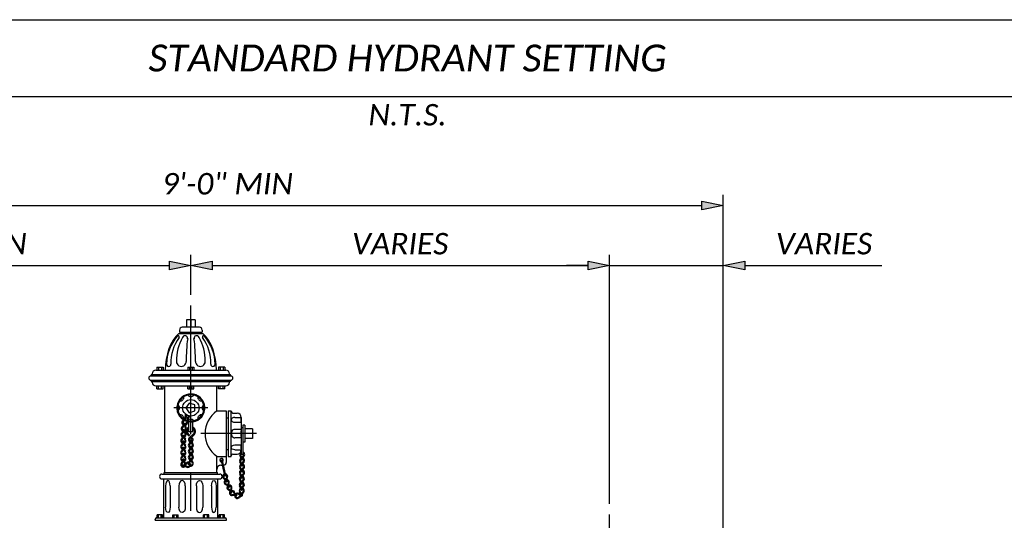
# Model space of a CAD drawing. Header units: feet. Extents: x 100 to 230, y 0 to 21.
# Tile 23 of 31: x 120.37 to 126.79, y 6.83 to 10.09. Entities that reach past the tile are written whole.
import ezdxf
from ezdxf.enums import TextEntityAlignment as Align

# ---------------------------------------------------------------- set-up
doc = ezdxf.new("R2010")
doc.units = ezdxf.units.FT
doc.header["$MEASUREMENT"] = 0
doc.linetypes.add('( Center )', pattern=[2, 1.25, -0.25, 0.25, -0.25])
doc.layers.add('PF_P_Text', color=7, linetype='Continuous')
doc.layers.add('SH_Text', color=7, linetype='Continuous')
doc.styles.add('Slanted-Normal', font='calibrii.ttf', dxfattribs={"height": 0.14})
doc.dimstyles.new('Dec-0  Slanted', dxfattribs={"dimtxt": 0.14, "dimasz": 0.14, "dimexe": 0.07, "dimexo": 0.07, "dimgap": 0.07, "dimtad": 1, "dimdec": 0, "dimzin": 3, "dimdsep": 46, "dimtxsty": 'Slanted-Normal', "dimblk": 'Dim1', "dimcen": 0, "dimclrd": 95, "dimclre": 95, "dimclrt": 7, "dimaunit": 1, "dimadec": 5, "dimazin": 3, "dimtfac": 1, "dimtdec": 0, "dimtmove": 1, "dimatfit": 0, "dimldrblk": 'Dim1', "dimfxl": 1, "dimtolj": 1, "dimtzin": 0, "dimlwd": -1, "dimlwe": -1, "dimarcsym": 0})

# ---------------------------------------------------------------- blocks, each defined once
blk = doc.blocks.new('Dim1')
h = blk.add_hatch(color=4)
h.dxf.hatch_style = 1
h.paths.add_polyline_path([(0, 0), (-1, -0.2), (-1, 0.2)])
at = {"color": 4}
blk.add_lwpolyline([(0, 0), (-1, -0.2), (-1, 0.2), (0, 0)], dxfattribs=at)
blk = doc.blocks.new('*D898')
at = {"layer": 'Defpoints', "color": 0, "transparency": 16777216}
for p in [(118.4849, 9.1656), (124.9541, 8.8791), (124.9541, 4.6541)]:
    blk.add_point(p, dxfattribs=at)
at = {"layer": 'PF_P_Text', "color": 95, "linetype": 'Continuous', "transparency": 16777216}
for p, q in [((118.4849, 9.0956), (118.4849, 8.8091)), ((124.9541, 4.7241), (124.9541, 8.9491)), ((118.6249, 8.8791), (124.8141, 8.8791))]:
    blk.add_line(p, q, dxfattribs=at)
at = {"layer": 'PF_P_Text', "color": 95, "transparency": 16777216, "xscale": 0.14, "yscale": 0.14, "zscale": 0.14, "rotation": 180}
blk.add_blockref('Dim1', (118.4849, 8.8791), dxfattribs=at)
at = {"layer": 'PF_P_Text', "color": 95, "transparency": 16777216, "xscale": 0.14, "yscale": 0.14, "zscale": 0.14}
blk.add_blockref('Dim1', (124.9541, 8.8791), dxfattribs=at)
at = {"layer": 'PF_P_Text', "color": 7, "transparency": 16777216, "insert": (121.7195, 9.0208), "char_height": 0.14, "attachment_point": 5, "style": 'Slanted-Normal'}
blk.add_mtext('\\A1;{9\'-0" MIN}', dxfattribs=at)
blk = doc.blocks.new('*D900')
at = {"layer": 'Defpoints', "color": 0, "transparency": 16777216}
for p in [(124.9541, 8.4883), (124.2118, 6.8636), (124.9541, 4.6541)]:
    blk.add_point(p, dxfattribs=at)
at = {"layer": 'PF_P_Text', "color": 95, "linetype": 'Continuous', "transparency": 16777216}
for p, q in [((124.2118, 6.9336), (124.2118, 8.5583)), ((124.9541, 4.7241), (124.9541, 8.5583)), ((124.0718, 8.4883), (123.9318, 8.4883)), ((124.2118, 8.4883), (124.9541, 8.4883)), ((125.0941, 8.4883), (125.9882, 8.4883))]:
    blk.add_line(p, q, dxfattribs=at)
at = {"layer": 'PF_P_Text', "color": 95, "transparency": 16777216, "xscale": 0.14, "yscale": 0.14, "zscale": 0.14}
blk.add_blockref('Dim1', (124.2118, 8.4883), dxfattribs=at)
at = {"layer": 'PF_P_Text', "color": 95, "transparency": 16777216, "xscale": 0.14, "yscale": 0.14, "zscale": 0.14, "rotation": 180}
blk.add_blockref('Dim1', (124.9541, 8.4883), dxfattribs=at)
at = {"layer": 'PF_P_Text', "color": 7, "transparency": 16777216, "insert": (125.6111, 8.63), "char_height": 0.14, "attachment_point": 5, "style": 'Slanted-Normal'}
blk.add_mtext('\\A1;{VARIES}', dxfattribs=at)
blk = doc.blocks.new('*D902')
at = {"layer": 'Defpoints', "color": 0, "transparency": 16777216}
for p in [(124.2118, 8.4883), (121.4812, 8.2277), (124.2118, 6.8636)]:
    blk.add_point(p, dxfattribs=at)
at = {"layer": 'PF_P_Text', "color": 95, "linetype": 'Continuous', "transparency": 16777216}
for p, q in [((121.4812, 8.2977), (121.4812, 8.5583)), ((124.2118, 6.9336), (124.2118, 8.5583)), ((121.6212, 8.4883), (124.0718, 8.4883))]:
    blk.add_line(p, q, dxfattribs=at)
at = {"layer": 'PF_P_Text', "color": 95, "transparency": 16777216, "xscale": 0.14, "yscale": 0.14, "zscale": 0.14, "rotation": 180}
blk.add_blockref('Dim1', (121.4812, 8.4883), dxfattribs=at)
at = {"layer": 'PF_P_Text', "color": 95, "transparency": 16777216, "xscale": 0.14, "yscale": 0.14, "zscale": 0.14}
blk.add_blockref('Dim1', (124.2118, 8.4883), dxfattribs=at)
at = {"layer": 'PF_P_Text', "color": 7, "transparency": 16777216, "insert": (122.8465, 8.63), "char_height": 0.14, "attachment_point": 5, "style": 'Slanted-Normal'}
blk.add_mtext('\\A1;{VARIES}', dxfattribs=at)
blk = doc.blocks.new('*D903')
at = {"layer": 'Defpoints', "color": 0, "transparency": 16777216}
for p in [(118.4849, 9.1656), (121.4812, 8.4883), (121.4812, 8.2277)]:
    blk.add_point(p, dxfattribs=at)
at = {"layer": 'PF_P_Text', "color": 95, "linetype": 'Continuous', "transparency": 16777216}
for p, q in [((118.4849, 9.0956), (118.4849, 8.4183)), ((121.4812, 8.2977), (121.4812, 8.5583)), ((118.6249, 8.4883), (121.3412, 8.4883))]:
    blk.add_line(p, q, dxfattribs=at)
at = {"layer": 'PF_P_Text', "color": 95, "transparency": 16777216, "xscale": 0.14, "yscale": 0.14, "zscale": 0.14, "rotation": 180}
blk.add_blockref('Dim1', (118.4849, 8.4883), dxfattribs=at)
at = {"layer": 'PF_P_Text', "color": 95, "transparency": 16777216, "xscale": 0.14, "yscale": 0.14, "zscale": 0.14}
blk.add_blockref('Dim1', (121.4812, 8.4883), dxfattribs=at)
at = {"layer": 'PF_P_Text', "color": 7, "transparency": 16777216, "insert": (119.9831, 8.63), "char_height": 0.14, "attachment_point": 5, "style": 'Slanted-Normal'}
blk.add_mtext('\\A1;{5\'-6" MIN}', dxfattribs=at)

msp = doc.modelspace()

# ---------------------------------------------------------------- linework, layer by layer
at = {"layer": 'SH_Text'}
for p, q in [((117.6137, 9.5917), (128.1759, 9.5917)), ((121.509, 8.1342), (121.4534, 8.1342)), ((121.4534, 8.1342), (121.4534, 8.0856)), ((121.4812, 8.1342), (121.4812, 8.0856)), ((121.509, 8.1342), (121.509, 8.0856)), ((121.4031, 8.0449), (121.5594, 8.0449)), ((121.4071, 8.0671), (121.4071, 8.0541)), ((121.4071, 8.0541), (121.5554, 8.0541)), ((121.4164, 8.0541), (121.4164, 8.0449)), ((121.5368, 8.0856), (121.4256, 8.0856)), ((121.5461, 8.0541), (121.5461, 8.0449)), ((121.5554, 8.0671), (121.5554, 8.0541)), ((121.2298, 7.777), (121.2298, 7.7825)), ((121.2298, 7.777), (121.7327, 7.777)), ((121.252, 7.8048), (121.7104, 7.8048)), ((121.2594, 7.8245), (121.2594, 7.8048)), ((121.2594, 7.8245), (121.3002, 7.8245)), ((121.2705, 7.8245), (121.2705, 7.8048)), ((121.289, 7.8245), (121.289, 7.8048)), ((121.3002, 7.8245), (121.3002, 7.8048)), ((121.4609, 7.8245), (121.5016, 7.8245)), ((121.4609, 7.8245), (121.4609, 7.8048)), ((121.472, 7.8245), (121.472, 7.8048)), ((121.4905, 7.8245), (121.4905, 7.8048)), ((121.5016, 7.8245), (121.5016, 7.8048)), ((121.7031, 7.8245), (121.6623, 7.8245)), ((121.6623, 7.8245), (121.6623, 7.8048)), ((121.6734, 7.8245), (121.6734, 7.8048)), ((121.692, 7.8245), (121.692, 7.8048)), ((121.7031, 7.8245), (121.7031, 7.8048)), ((121.7327, 7.777), (121.7327, 7.7825)), ((121.2205, 7.7677), (121.7419, 7.7677)), ((121.2205, 7.7399), (121.7419, 7.7399)), ((121.2298, 7.7307), (121.7327, 7.7307)), ((121.2298, 7.7251), (121.2298, 7.7307)), ((121.7327, 7.7251), (121.7327, 7.7307)), ((121.252, 7.7029), (121.7104, 7.7029)), ((121.2594, 7.6831), (121.2594, 7.7029)), ((121.2594, 7.6831), (121.3002, 7.6831)), ((121.2705, 7.6831), (121.2705, 7.7029)), ((121.289, 7.6831), (121.289, 7.7029)), ((121.3002, 7.6831), (121.3002, 7.7029)), ((121.3122, 7.1378), (121.3122, 7.7029)), ((121.4609, 7.6831), (121.4609, 7.7029)), ((121.4609, 7.6831), (121.5016, 7.6831)), ((121.472, 7.6831), (121.472, 7.7029)), ((121.4905, 7.6831), (121.4905, 7.7029)), ((121.5016, 7.6831), (121.5016, 7.7029)), ((121.6502, 7.5397), (121.6502, 7.7029)), ((121.6623, 7.6831), (121.6623, 7.7029)), ((121.7031, 7.6831), (121.6623, 7.6831)), ((121.6734, 7.6831), (121.6734, 7.7029)), ((121.692, 7.6831), (121.692, 7.7029)), ((121.7031, 7.6831), (121.7031, 7.7029)), ((121.5924, 7.5595), (121.3701, 7.5595)), ((121.4461, 7.5071), (121.4467, 7.5187)), ((121.6502, 7.5397), (121.7126, 7.5397)), ((121.7126, 7.5397), (121.7126, 7.204)), ((121.7243, 7.5397), (121.7447, 7.5397)), ((121.7243, 7.5397), (121.7243, 7.2432)), ((121.7447, 7.2432), (121.7447, 7.5397)), ((121.7558, 7.5249), (121.7826, 7.5249)), ((121.4424, 7.4968), (121.4264, 7.4754)), ((121.4484, 7.4924), (121.4323, 7.471)), ((121.437, 7.4553), (121.4371, 7.4563)), ((121.4425, 7.4545), (121.4426, 7.4555)), ((121.4567, 7.4889), (121.4528, 7.4625)), ((121.4535, 7.5067), (121.4539, 7.5136)), ((121.464, 7.4879), (121.4601, 7.4614)), ((121.4632, 7.5027), (121.4679, 7.5078)), ((121.4683, 7.4023), (121.4683, 7.469)), ((121.4687, 7.4977), (121.4766, 7.5063)), ((121.4942, 7.4023), (121.4942, 7.469)), ((121.7126, 7.4953), (121.7243, 7.4953)), ((121.7684, 7.4971), (121.8104, 7.4971)), ((121.7684, 7.4656), (121.8104, 7.4656)), ((121.8104, 7.4971), (121.8104, 7.2623)), ((121.4282, 7.4056), (121.4202, 7.3945)), ((121.4322, 7.4453), (121.4229, 7.4353)), ((121.4327, 7.4023), (121.4247, 7.3912)), ((121.4363, 7.4415), (121.427, 7.4315)), ((121.4318, 7.416), (121.4318, 7.417)), ((121.4357, 7.4022), (121.4433, 7.3908)), ((121.4374, 7.4159), (121.4374, 7.4169)), ((121.4393, 7.4411), (121.4454, 7.4289)), ((121.4404, 7.4053), (121.4479, 7.3938)), ((121.4442, 7.4436), (121.4504, 7.4314)), ((121.4942, 7.4023), (121.4683, 7.4023)), ((121.4705, 7.3635), (121.4972, 7.3887)), ((121.91, 7.3915), (121.5456, 7.3915)), ((121.8104, 7.4193), (121.7684, 7.4193)), ((121.8327, 7.4471), (121.8215, 7.4471)), ((121.8215, 7.4471), (121.8215, 7.2623)), ((121.8327, 7.4471), (121.8327, 7.3359)), ((121.8837, 7.423), (121.8327, 7.423)), ((121.8837, 7.423), (121.8837, 7.36)), ((121.4265, 7.3278), (121.4188, 7.3165)), ((121.4273, 7.3663), (121.4192, 7.3552)), ((121.4311, 7.3246), (121.4233, 7.3134)), ((121.4317, 7.363), (121.4237, 7.3519)), ((121.4298, 7.3383), (121.4298, 7.3393)), ((121.4308, 7.3767), (121.4308, 7.3777)), ((121.4341, 7.3246), (121.4419, 7.3134)), ((121.4348, 7.3629), (121.4423, 7.3515)), ((121.4354, 7.3383), (121.4354, 7.3393)), ((121.4364, 7.3766), (121.4364, 7.3776)), ((121.4387, 7.3278), (121.4465, 7.3165)), ((121.4394, 7.366), (121.4469, 7.3545)), ((121.4752, 7.3354), (121.4674, 7.3242)), ((121.4735, 7.3837), (121.471, 7.3768)), ((121.4797, 7.3323), (121.4719, 7.321)), ((121.4756, 7.3582), (121.5023, 7.3833)), ((121.4785, 7.346), (121.4785, 7.347)), ((121.4827, 7.3323), (121.4905, 7.321)), ((121.484, 7.346), (121.484, 7.347)), ((121.4852, 7.3594), (121.4887, 7.3659)), ((121.4873, 7.3354), (121.4951, 7.3242)), ((121.8104, 7.3637), (121.7684, 7.3637)), ((121.8327, 7.3359), (121.8215, 7.3359)), ((121.8837, 7.36), (121.8327, 7.36)), ((121.4265, 7.2885), (121.4188, 7.2772)), ((121.4311, 7.2853), (121.4233, 7.2741)), ((121.4298, 7.299), (121.4298, 7.3)), ((121.4298, 7.2597), (121.4298, 7.2607)), ((121.4341, 7.2853), (121.4419, 7.2741)), ((121.4354, 7.299), (121.4354, 7.3)), ((121.4354, 7.2597), (121.4354, 7.2607)), ((121.4387, 7.2885), (121.4465, 7.2772)), ((121.4752, 7.2961), (121.4674, 7.2849)), ((121.4797, 7.293), (121.4719, 7.2817)), ((121.4785, 7.3067), (121.4785, 7.3077)), ((121.4785, 7.2674), (121.4785, 7.2684)), ((121.4827, 7.293), (121.4905, 7.2817)), ((121.484, 7.3067), (121.484, 7.3077)), ((121.484, 7.2674), (121.484, 7.2684)), ((121.4873, 7.2961), (121.4951, 7.2849)), ((121.7126, 7.2877), (121.7243, 7.2877)), ((121.7558, 7.2581), (121.7826, 7.2581)), ((121.7684, 7.3174), (121.8104, 7.3174)), ((121.7684, 7.2859), (121.8104, 7.2859)), ((121.4265, 7.2492), (121.4188, 7.2379)), ((121.4267, 7.2108), (121.419, 7.1996)), ((121.4311, 7.246), (121.4233, 7.2347)), ((121.4313, 7.2077), (121.4235, 7.1964)), ((121.4301, 7.2214), (121.4301, 7.2224)), ((121.4341, 7.246), (121.4419, 7.2347)), ((121.4343, 7.2077), (121.4421, 7.1964)), ((121.4356, 7.2214), (121.4356, 7.2224)), ((121.4387, 7.2492), (121.4465, 7.2379)), ((121.4389, 7.2108), (121.4467, 7.1996)), ((121.4412, 7.1909), (121.4511, 7.2003)), ((121.445, 7.1868), (121.4549, 7.1963)), ((121.4752, 7.2568), (121.4674, 7.2456)), ((121.4752, 7.2175), (121.4674, 7.2063)), ((121.4797, 7.2537), (121.4719, 7.2424)), ((121.4797, 7.2143), (121.4719, 7.2031)), ((121.4785, 7.2281), (121.4785, 7.2291)), ((121.4827, 7.2537), (121.4905, 7.2424)), ((121.4827, 7.2143), (121.4905, 7.2031)), ((121.484, 7.2281), (121.484, 7.2291)), ((121.4873, 7.2568), (121.4951, 7.2456)), ((121.4873, 7.2175), (121.4951, 7.2063)), ((121.6502, 7.2432), (121.7126, 7.2432)), ((121.6502, 7.1378), (121.6502, 7.2432)), ((121.6791, 7.2139), (121.7002, 7.1183)), ((121.6863, 7.2155), (121.7075, 7.1199)), ((121.7243, 7.2432), (121.7447, 7.2432)), ((121.8092, 7.1946), (121.8015, 7.2059)), ((121.8096, 7.2339), (121.802, 7.2452)), ((121.8138, 7.1977), (121.8061, 7.209)), ((121.8142, 7.237), (121.8066, 7.2483)), ((121.8128, 7.2233), (121.8128, 7.2223)), ((121.8128, 7.2233), (121.8128, 7.2223)), ((121.8168, 7.1977), (121.8247, 7.2088)), ((121.8173, 7.237), (121.8252, 7.2481)), ((121.8184, 7.2232), (121.8184, 7.2222)), ((121.8184, 7.2232), (121.8184, 7.2222)), ((121.8213, 7.1944), (121.8293, 7.2056)), ((121.8218, 7.2337), (121.8297, 7.2449)), ((121.307, 7.1378), (121.6555, 7.1378)), ((121.307, 7.1274), (121.307, 7.1378)), ((121.3122, 7.1378), (121.6502, 7.1378)), ((121.4312, 7.186), (121.4303, 7.1858)), ((121.4321, 7.1805), (121.4311, 7.1803)), ((121.4447, 7.178), (121.4553, 7.1729)), ((121.448, 7.1826), (121.4578, 7.1779)), ((121.6555, 7.1274), (121.6555, 7.1378)), ((121.678, 7.1855), (121.6854, 7.1855)), ((121.693, 7.1855), (121.6941, 7.1855)), ((121.8087, 7.1553), (121.8011, 7.1666)), ((121.8129, 7.1191), (121.8052, 7.1304)), ((121.8133, 7.1584), (121.8057, 7.1697)), ((121.8119, 7.1447), (121.8119, 7.1437)), ((121.8124, 7.184), (121.8123, 7.183)), ((121.8159, 7.119), (121.8238, 7.1302)), ((121.8163, 7.1583), (121.8243, 7.1695)), ((121.8175, 7.1446), (121.8174, 7.1436)), ((121.8179, 7.1839), (121.8179, 7.1829)), ((121.8209, 7.1551), (121.8288, 7.1663)), ((121.2929, 7.1274), (121.6696, 7.1274)), ((121.2929, 7.0962), (121.6696, 7.0962)), ((121.3049, 6.8416), (121.3049, 7.0962)), ((121.6576, 6.8416), (121.6576, 7.0962)), ((121.7038, 7.0896), (121.6936, 7.0987)), ((121.7075, 7.0938), (121.6973, 7.1029)), ((121.7095, 7.0802), (121.7097, 7.0792)), ((121.7104, 7.0945), (121.7154, 7.1073)), ((121.7149, 7.0815), (121.7151, 7.0805)), ((121.7156, 7.0925), (121.7206, 7.1053)), ((121.7245, 7.0585), (121.7262, 7.0721)), ((121.73, 7.0578), (121.7317, 7.0714)), ((121.8078, 7.0767), (121.8001, 7.088)), ((121.8083, 7.116), (121.8006, 7.1273)), ((121.8124, 7.0798), (121.8048, 7.0911)), ((121.811, 7.0661), (121.811, 7.0651)), ((121.8114, 7.1054), (121.8114, 7.1044)), ((121.8154, 7.0797), (121.8234, 7.0909)), ((121.8165, 7.066), (121.8165, 7.065)), ((121.817, 7.1053), (121.817, 7.1043)), ((121.82, 7.0765), (121.8279, 7.0877)), ((121.8204, 7.1158), (121.8283, 7.127)), ((121.3168, 7.0499), (121.3168, 6.9118)), ((121.3464, 7.0499), (121.3464, 6.9118)), ((121.4027, 7.0499), (121.4027, 6.9118)), ((121.4452, 7.0499), (121.4452, 6.9118)), ((121.5173, 7.0499), (121.5173, 6.9118)), ((121.5598, 7.0499), (121.5598, 6.9118)), ((121.6161, 7.0499), (121.6161, 6.9118)), ((121.6457, 7.0499), (121.6457, 6.9118)), ((121.7193, 7.0522), (121.7072, 7.0585)), ((121.7219, 7.0571), (121.7097, 7.0635)), ((121.7357, 7.017), (121.7241, 7.0242)), ((121.7386, 7.0217), (121.727, 7.0289)), ((121.7271, 7.0444), (121.7275, 7.0435)), ((121.732, 7.0469), (121.7325, 7.0461)), ((121.7414, 7.0229), (121.7441, 7.0363)), ((121.743, 7.0086), (121.7434, 7.0077)), ((121.7469, 7.0218), (121.7495, 7.0353)), ((121.7481, 7.0109), (121.7485, 7.0099)), ((121.7662, 6.9957), (121.761, 7.0084)), ((121.7713, 6.9978), (121.7661, 7.0105)), ((121.8038, 6.9947), (121.7916, 7.0007)), ((121.8069, 6.998), (121.7992, 7.0094)), ((121.8074, 7.0373), (121.7997, 7.0487)), ((121.8115, 7.0012), (121.8038, 7.0125)), ((121.812, 7.0405), (121.8043, 7.0518)), ((121.8105, 7.0268), (121.8105, 7.0258)), ((121.8145, 7.0011), (121.8224, 7.0123)), ((121.815, 7.0404), (121.8229, 7.0516)), ((121.8161, 7.0267), (121.8161, 7.0257)), ((121.8191, 6.9979), (121.827, 7.009)), ((121.8195, 7.0372), (121.8274, 7.0484)), ((121.7645, 6.9932), (121.7509, 6.9927)), ((121.7647, 6.9876), (121.751, 6.9872)), ((121.7754, 6.9847), (121.7762, 6.9841)), ((121.7784, 6.9893), (121.7792, 6.9888)), ((121.8014, 6.9897), (121.7891, 6.9957)), ((121.8018, 6.9867), (121.7919, 6.9773)), ((121.8057, 6.9827), (121.7957, 6.9733)), ((121.8101, 6.9873), (121.8101, 6.9865)), ((121.8148, 6.993), (121.8157, 6.9932)), ((121.8156, 6.9875), (121.8166, 6.9877)), ((121.8156, 6.9874), (121.8156, 6.9864)), ((121.2476, 6.8259), (121.2476, 6.8311)), ((121.2476, 6.8259), (121.7149, 6.8259)), ((121.258, 6.8416), (121.7045, 6.8416)), ((121.2971, 6.8627), (121.2619, 6.8627)), ((121.2619, 6.8416), (121.2619, 6.8627)), ((121.2703, 6.8416), (121.2703, 6.8627)), ((121.288, 6.8416), (121.288, 6.8627)), ((121.2971, 6.8416), (121.2971, 6.8627)), ((121.3641, 6.8627), (121.3994, 6.8627)), ((121.3641, 6.8416), (121.3641, 6.8627)), ((121.3733, 6.8416), (121.3733, 6.8627)), ((121.391, 6.8416), (121.391, 6.8627)), ((121.3994, 6.8416), (121.3994, 6.8627)), ((121.5631, 6.8416), (121.5631, 6.8627)), ((121.5983, 6.8627), (121.5631, 6.8627)), ((121.5715, 6.8416), (121.5715, 6.8627)), ((121.5892, 6.8416), (121.5892, 6.8627)), ((121.5983, 6.8416), (121.5983, 6.8627)), ((121.6654, 6.8416), (121.6654, 6.8627)), ((121.7006, 6.8627), (121.6654, 6.8627)), ((121.6738, 6.8416), (121.6738, 6.8627)), ((121.6915, 6.8416), (121.6915, 6.8627)), ((121.7006, 6.8416), (121.7006, 6.8627)), ((121.7149, 6.8259), (121.7149, 6.8311))]:
    msp.add_line(p, q, dxfattribs=at)
at = {"layer": 'SH_Text', "linetype": '( Center )'}
for p, q in [((121.4812, 3.3869), (121.4812, 8.2277)), ((124.2118, 3.7667), (124.2118, 6.8636))]:
    msp.add_line(p, q, dxfattribs=at)
at = {"layer": 'SH_Text'}
for points in [[(128.1561, 0.75), (117.5939, 0.75), (117.6137, 10.0917), (128.1759, 10.0917)], [(121.5083, 7.5402), (121.508, 7.5793), (121.4707, 7.5911), (121.448, 7.5592), (121.4713, 7.5278)]]:
    msp.add_lwpolyline(points, close=True, dxfattribs=at)
msp.add_circle((121.4812, 7.5595), 0.0535, dxfattribs=at)
for centre, radius, start, end in [((121.3986, 8.0226), 0.00747, 315.47276, 148.33759), ((121.4256, 8.0671), 0.0185, 90, 180), ((121.4436, 8.0128), 0.0172, 349.95925, 157.53304), ((121.5189, 8.0128), 0.0172, 22.46696, 190.04075), ((121.5368, 8.0671), 0.0185, 0, 90), ((121.5638, 8.0226), 0.00747, 31.66241, 224.52724), ((121.6083, 7.8391), 0.286, 139.06541, 178.89868), ((121.6286, 7.8545), 0.2774, 143.61931, 182.04237), ((121.6979, 7.8654), 0.3111, 150.32251, 180.59914), ((122.4325, 7.8731), 0.9815, 171.92184, 180.63913), ((120.53, 7.8731), 0.9815, 359.36087, 8.07816), ((121.2645, 7.8654), 0.3111, 359.40086, 29.67749), ((121.3339, 7.8545), 0.2774, 357.95763, 36.38069), ((121.3542, 7.8391), 0.286, 1.10132, 40.93459), ((121.3369, 7.8446), 0.0145, 177.67999, 3.88233), ((121.419, 7.8622), 0.0321, 180, 1.23784), ((121.5435, 7.8622), 0.0321, 178.76216, 360), ((121.6256, 7.8446), 0.0145, 176.11767, 2.32001), ((121.2298, 7.7677), 0.00927, 90, 180), ((121.252, 7.7825), 0.0222, 90, 180), ((121.7104, 7.7825), 0.0222, 0, 90), ((121.7327, 7.7677), 0.00927, 0, 90), ((121.2205, 7.7538), 0.0139, 90, 270), ((121.2298, 7.7399), 0.00927, 180, 270), ((121.252, 7.7251), 0.0222, 180, 270), ((121.7104, 7.7251), 0.0222, 270, 0), ((121.7327, 7.7399), 0.00927, 270, 0), ((121.7419, 7.7538), 0.0139, 270, 90), ((121.4812, 7.5595), 0.0914, 257.46807, 237.25966), ((121.4812, 7.5595), 0.0857, 257.18991, 237.53782), ((121.7559, 7.3915), 0.182, 125.48851, 234.51149), ((121.7558, 7.536), 0.0111, 180, 270), ((121.7826, 7.4971), 0.0278, 0, 90), ((121.4415, 7.4641), 0.0188, 143.13312, 245.38872), ((121.4415, 7.4641), 0.0114, 143.13312, 244.87818), ((121.4186, 7.4579), 0.0185, 317.07593, 351.8001), ((121.4186, 7.4579), 0.0241, 317.07593, 351.8001), ((121.4399, 7.4559), 0.00278, 351.8001, 171.8001), ((121.4812, 7.5595), 0.0914, 241.93634, 252.79139), ((121.4415, 7.4641), 0.0188, 263.22898, 351.59461), ((121.4812, 7.5595), 0.0857, 242.53383, 252.1939), ((121.4415, 7.4641), 0.0114, 273.06395, 351.59461), ((121.4608, 7.4519), 0.0185, 171.8001, 177.21112), ((121.4276, 7.508), 0.0185, 323.13312, 357.23724), ((121.4276, 7.508), 0.0259, 323.13312, 357.23724), ((121.4823, 7.4851), 0.0259, 137.49049, 171.59461), ((121.4823, 7.4851), 0.0185, 137.49049, 171.59461), ((121.8463, 7.4813), 0.0392, 156.2925, 203.7075), ((121.4338, 7.3846), 0.0169, 143.85744, 252.27348), ((121.4353, 7.4238), 0.0169, 137.07593, 250.72369), ((121.4338, 7.3846), 0.0113, 143.85744, 253.07983), ((121.4353, 7.4238), 0.0113, 137.07593, 250.59239), ((121.4133, 7.4165), 0.0185, 323.85744, 358.58162), ((121.4346, 7.4169), 0.00278, 358.58162, 178.58162), ((121.4133, 7.4165), 0.0241, 323.85744, 358.58162), ((121.4559, 7.4154), 0.0241, 206.37739, 213.30579), ((121.4338, 7.3846), 0.0169, 272.18469, 33.30579), ((121.4353, 7.4238), 0.0169, 270.45151, 26.52428), ((121.4338, 7.3846), 0.0113, 281.74944, 33.30579), ((121.4353, 7.4238), 0.0113, 279.12854, 26.52428), ((121.4559, 7.4154), 0.0185, 178.58162, 188.35889), ((121.4608, 7.4519), 0.0241, 199.59588, 206.52428), ((121.4559, 7.4154), 0.0185, 205.1623, 213.30579), ((121.4608, 7.4519), 0.0185, 200.32809, 206.52428), ((121.4812, 7.4056), 0.0306, 115.09143, 250.43252), ((121.4812, 7.4056), 0.0232, 124.03431, 250.43252), ((121.4812, 7.4056), 0.0306, 313.38686, 64.90857), ((121.4812, 7.4056), 0.0232, 313.38686, 55.96569), ((121.9256, 7.3915), 0.1185, 166.43446, 193.56554), ((121.816, 7.423), 0.00556, 360, 180), ((121.4328, 7.3453), 0.0169, 143.85744, 252.27348), ((121.4328, 7.3453), 0.0113, 143.85744, 253.07983), ((121.4113, 7.3383), 0.0185, 325.27582, 0), ((121.4123, 7.3772), 0.0185, 323.85744, 358.58162), ((121.4326, 7.3393), 0.00278, 0, 180), ((121.4336, 7.3776), 0.00278, 358.58162, 178.58162), ((121.4113, 7.3383), 0.0241, 325.27582, 0), ((121.4123, 7.3772), 0.0241, 323.85744, 358.58162), ((121.4539, 7.3383), 0.0241, 207.79577, 214.72418), ((121.4549, 7.3761), 0.0241, 206.37739, 213.30579), ((121.4328, 7.3453), 0.0169, 272.18469, 33.30579), ((121.4328, 7.3453), 0.0113, 281.74944, 33.30579), ((121.4539, 7.3383), 0.0185, 180, 189.3162), ((121.4539, 7.3383), 0.0185, 180, 189.3162), ((121.4549, 7.3761), 0.0185, 178.58162, 187.89781), ((121.4549, 7.3761), 0.0185, 178.58162, 187.89781), ((121.4539, 7.3383), 0.0185, 209.67939, 214.72418), ((121.4549, 7.3761), 0.0185, 205.1623, 213.30579), ((121.4812, 7.3146), 0.0169, 145.27582, 253.69186), ((121.4812, 7.3522), 0.0156, 133.38686, 251.68585), ((121.4812, 7.3522), 0.0082, 133.38686, 249.73598), ((121.4599, 7.346), 0.0185, 325.27582, 0), ((121.4812, 7.347), 0.00278, 0, 180), ((121.4599, 7.346), 0.0241, 325.27582, 0), ((121.5025, 7.346), 0.0241, 207.79577, 214.72418), ((121.4812, 7.3522), 0.0156, 273.22008, 61.41436), ((121.4812, 7.3146), 0.0169, 273.60308, 34.72418), ((121.4812, 7.3522), 0.0082, 289.45869, 61.41436), ((121.5025, 7.346), 0.0185, 180, 184.60758), ((121.5025, 7.346), 0.0185, 207.71302, 214.72418), ((121.4326, 7.3069), 0.0169, 145.27582, 253.69186), ((121.4326, 7.2676), 0.0169, 145.27582, 253.69186), ((121.4326, 7.3069), 0.0113, 145.27582, 254.49821), ((121.4326, 7.2676), 0.0113, 145.27582, 254.49821), ((121.4113, 7.299), 0.0185, 325.27582, 0), ((121.4113, 7.2597), 0.0185, 325.27582, 0), ((121.4326, 7.3), 0.00278, 0, 180), ((121.4326, 7.2607), 0.00278, 0, 180), ((121.4113, 7.299), 0.0241, 325.27582, 0), ((121.4113, 7.2597), 0.0241, 325.27582, 0), ((121.4539, 7.299), 0.0241, 207.79577, 214.72418), ((121.4326, 7.3069), 0.0169, 273.60308, 34.72418), ((121.4326, 7.2676), 0.0169, 273.60308, 34.72418), ((121.4326, 7.3069), 0.0113, 283.16782, 34.72418), ((121.4326, 7.2676), 0.0113, 283.16782, 34.72418), ((121.4539, 7.299), 0.0185, 180, 189.3162), ((121.4539, 7.299), 0.0185, 180, 189.3162), ((121.4539, 7.2597), 0.0185, 180, 189.3162), ((121.4539, 7.2597), 0.0185, 180, 189.3162), ((121.4539, 7.299), 0.0185, 206.58068, 214.72418), ((121.4812, 7.2753), 0.0169, 145.27582, 253.69186), ((121.4812, 7.3146), 0.0113, 145.27582, 254.49821), ((121.4812, 7.2753), 0.0113, 145.27582, 254.49821), ((121.4599, 7.3067), 0.0185, 325.27582, 0), ((121.4599, 7.2674), 0.0185, 325.27582, 0), ((121.4812, 7.3077), 0.00278, 0, 180), ((121.4812, 7.2684), 0.00278, 0, 180), ((121.4599, 7.3067), 0.0241, 325.27582, 0), ((121.4599, 7.2674), 0.0241, 325.27582, 0), ((121.5025, 7.3067), 0.0241, 207.79577, 214.72418), ((121.4812, 7.2753), 0.0169, 273.60308, 34.72418), ((121.4812, 7.3146), 0.0113, 283.16782, 34.72418), ((121.4812, 7.2753), 0.0113, 283.16782, 34.72418), ((121.5025, 7.3067), 0.0185, 180, 189.3162), ((121.5025, 7.3067), 0.0185, 180, 189.3162), ((121.5025, 7.2674), 0.0185, 180, 189.3162), ((121.5025, 7.2674), 0.0185, 180, 189.3162), ((121.5025, 7.3067), 0.0185, 206.58068, 214.72418), ((121.5025, 7.2674), 0.0185, 206.58068, 214.72418), ((121.7558, 7.247), 0.0111, 90, 180), ((121.7826, 7.2859), 0.0278, 270, 360), ((121.816, 7.2547), 0.0169, 109.15085, 214.05975), ((121.816, 7.2547), 0.0113, 119.29072, 214.05975), ((121.8463, 7.3016), 0.0392, 156.2925, 203.7075), ((121.816, 7.2623), 0.00556, 180, 270), ((121.816, 7.2623), 0.00556, 270, 0), ((121.816, 7.2547), 0.0169, 324.6114, 70.67896), ((121.816, 7.2547), 0.0113, 324.6114, 60.43413), ((121.4326, 7.2283), 0.0169, 145.27582, 253.69186), ((121.4328, 7.19), 0.0169, 145.27582, 4.40445), ((121.4326, 7.2283), 0.0113, 145.27582, 254.49821), ((121.4328, 7.19), 0.0113, 145.27582, 335.05843), ((121.4115, 7.2214), 0.0185, 325.27582, 0), ((121.4328, 7.2224), 0.00278, 0, 180), ((121.4115, 7.2214), 0.0241, 325.27582, 0), ((121.4539, 7.2597), 0.0241, 207.79577, 214.72418), ((121.4541, 7.2214), 0.0241, 207.79577, 214.72418), ((121.4326, 7.2283), 0.0169, 273.60308, 34.72418), ((121.4326, 7.2283), 0.0113, 283.16782, 34.72418), ((121.4541, 7.2214), 0.0185, 180, 189.3162), ((121.4541, 7.2214), 0.0185, 180, 189.3162), ((121.4539, 7.2597), 0.0185, 206.58068, 214.72418), ((121.4541, 7.2214), 0.0185, 206.58068, 214.72418), ((121.4328, 7.19), 0.0113, 16.78978, 34.72418), ((121.4328, 7.19), 0.0169, 25.98721, 34.72418), ((121.4627, 7.1881), 0.0169, 351.22202, 133.57674), ((121.4627, 7.1881), 0.0113, 359.3978, 133.57674), ((121.4812, 7.236), 0.0169, 145.27582, 253.69186), ((121.4812, 7.1967), 0.0169, 171.22202, 257.57446), ((121.4812, 7.1967), 0.0169, 145.27582, 152.10573), ((121.4812, 7.236), 0.0113, 145.27582, 254.49821), ((121.4812, 7.1967), 0.0113, 179.3978, 260.49786), ((121.4812, 7.1967), 0.0113, 145.27582, 149.18233), ((121.4599, 7.2281), 0.0185, 325.27582, 0), ((121.4812, 7.1967), 0.0169, 257.57446, 34.72418), ((121.4812, 7.2291), 0.00278, 0, 180), ((121.4812, 7.1967), 0.0113, 260.49786, 34.72418), ((121.4599, 7.2281), 0.0241, 325.27582, 0), ((121.5025, 7.2674), 0.0241, 207.79577, 214.72418), ((121.5025, 7.2281), 0.0241, 207.79577, 214.72418), ((121.4812, 7.236), 0.0169, 273.60308, 34.72418), ((121.4812, 7.236), 0.0113, 283.16782, 34.72418), ((121.5025, 7.2281), 0.0185, 180, 189.3162), ((121.5025, 7.2281), 0.0185, 180, 189.3162), ((121.5025, 7.2281), 0.0185, 206.58068, 214.72418), ((121.6819, 7.2183), 0.0119, 300.63766, 264.27111), ((121.6827, 7.2147), 0.00371, 102.45438, 192.45438), ((121.6827, 7.2147), 0.00371, 12.45438, 102.45438), ((121.6941, 7.204), 0.0185, 270, 0), ((121.815, 7.176), 0.0169, 92.93865, 214.05975), ((121.8155, 7.2154), 0.0169, 92.93865, 214.05975), ((121.8155, 7.2154), 0.0113, 102.5034, 214.05975), ((121.7938, 7.1842), 0.0185, 25.91626, 34.05975), ((121.7943, 7.2235), 0.0185, 25.91626, 34.05975), ((121.8364, 7.1837), 0.0241, 144.6114, 179.33558), ((121.7943, 7.2235), 0.0185, 359.33558, 8.65177), ((121.8369, 7.223), 0.0241, 144.6114, 179.33558), ((121.8156, 7.2223), 0.00278, 179.33558, 269.33558), ((121.7938, 7.1842), 0.0241, 27.13135, 34.05975), ((121.7943, 7.2235), 0.0241, 27.13135, 34.05975), ((121.8156, 7.2223), 0.00278, 269.33558, 359.33558), ((121.8364, 7.1837), 0.0185, 144.6114, 179.33558), ((121.8369, 7.223), 0.0185, 144.6114, 179.33558), ((121.8155, 7.2154), 0.0113, 324.6114, 73.83379), ((121.8155, 7.2154), 0.0169, 324.6114, 73.02744), ((121.4307, 7.1831), 0.00278, 98.85256, 278.85256), ((121.4284, 7.2043), 0.0185, 278.85256, 313.57674), ((121.4349, 7.1622), 0.0241, 70.6091, 98.85256), ((121.4349, 7.1622), 0.0185, 78.24459, 98.85256), ((121.4284, 7.2043), 0.0241, 306.64833, 313.57674), ((121.4627, 7.1881), 0.0169, 244.12838, 332.10573), ((121.4627, 7.1881), 0.0113, 244.12838, 329.18233), ((121.678, 7.1577), 0.0278, 90, 180), ((121.8146, 7.1367), 0.0169, 92.93865, 214.05975), ((121.8146, 7.1367), 0.0113, 102.5034, 214.05975), ((121.815, 7.176), 0.0113, 102.5034, 214.05975), ((121.7934, 7.1449), 0.0185, 25.91626, 34.05975), ((121.7934, 7.1449), 0.0185, 359.33558, 8.65177), ((121.7934, 7.1449), 0.0185, 359.33558, 8.65177), ((121.836, 7.1444), 0.0241, 144.6114, 179.33558), ((121.8147, 7.1437), 0.00278, 179.33558, 359.33558), ((121.7938, 7.1842), 0.0185, 359.33558, 8.65177), ((121.7938, 7.1842), 0.0185, 359.33558, 8.65177), ((121.8151, 7.183), 0.00278, 179.33558, 359.33558), ((121.7934, 7.1449), 0.0241, 27.13135, 34.05975), ((121.836, 7.1444), 0.0185, 144.6114, 179.33558), ((121.8146, 7.1367), 0.0113, 324.6114, 73.83379), ((121.815, 7.176), 0.0113, 324.6114, 73.83379), ((121.8146, 7.1367), 0.0169, 324.6114, 73.02744), ((121.815, 7.176), 0.0169, 324.6114, 73.02744), ((121.2929, 7.1118), 0.0156, 90, 270), ((121.6696, 7.1118), 0.0156, 270, 90), ((121.7048, 7.1113), 0.0169, 112.65694, 228.3139), ((121.7048, 7.1113), 0.0113, 117.77129, 228.3139), ((121.715, 7.0735), 0.0169, 110.56402, 242.31883), ((121.7039, 7.1191), 0.00371, 192.45438, 282.45438), ((121.715, 7.0735), 0.0113, 122.14117, 242.31883), ((121.6915, 7.0758), 0.0185, 40.17041, 48.3139), ((121.7039, 7.1191), 0.00371, 282.45438, 12.45438), ((121.7048, 7.1113), 0.0169, 338.86555, 87.28159), ((121.7048, 7.1113), 0.0113, 338.86555, 79.44061), ((121.6915, 7.0758), 0.0241, 41.3855, 48.3139), ((121.6915, 7.0758), 0.0185, 13.58973, 22.29876), ((121.7329, 7.0858), 0.0241, 158.86555, 193.58973), ((121.7124, 7.0799), 0.00278, 193.58973, 13.58973), ((121.7329, 7.0858), 0.0185, 158.86555, 193.58973), ((121.715, 7.0735), 0.0113, 352.87048, 92.98504), ((121.715, 7.0735), 0.0169, 352.87048, 90.18191), ((121.8137, 7.0581), 0.0169, 92.93865, 214.05975), ((121.8141, 7.0974), 0.0169, 92.93865, 214.05975), ((121.8137, 7.0581), 0.0113, 102.5034, 214.05975), ((121.8141, 7.0974), 0.0113, 102.5034, 214.05975), ((121.7925, 7.0663), 0.0185, 25.91626, 34.05975), ((121.7929, 7.1056), 0.0185, 25.91626, 34.05975), ((121.7925, 7.0663), 0.0185, 359.33558, 8.65177), ((121.7925, 7.0663), 0.0185, 359.33558, 8.65177), ((121.8351, 7.0658), 0.0241, 144.6114, 179.33558), ((121.8138, 7.065), 0.00278, 179.33558, 359.33558), ((121.7929, 7.1056), 0.0185, 359.33558, 8.65177), ((121.7929, 7.1056), 0.0185, 359.33558, 8.65177), ((121.8355, 7.1051), 0.0241, 144.6114, 179.33558), ((121.8142, 7.1043), 0.00278, 179.33558, 359.33558), ((121.7925, 7.0663), 0.0241, 27.13135, 34.05975), ((121.7929, 7.1056), 0.0241, 27.13135, 34.05975), ((121.8351, 7.0658), 0.0185, 144.6114, 179.33558), ((121.8137, 7.0581), 0.0113, 324.6114, 73.83379), ((121.8355, 7.1051), 0.0185, 144.6114, 179.33558), ((121.8141, 7.0974), 0.0113, 324.6114, 73.83379), ((121.8137, 7.0581), 0.0169, 324.6114, 73.02744), ((121.8141, 7.0974), 0.0169, 324.6114, 73.02744), ((121.733, 7.0385), 0.0169, 120.17897, 238.31174), ((121.7107, 7.0358), 0.0185, 54.17534, 62.31883), ((121.733, 7.0385), 0.0113, 129.21186, 238.31174), ((121.7107, 7.0358), 0.0241, 55.39043, 62.31883), ((121.7484, 7.0555), 0.0241, 172.87048, 207.59466), ((121.7107, 7.0358), 0.0185, 27.59466, 36.91085), ((121.7107, 7.0358), 0.0185, 27.59466, 36.91085), ((121.73, 7.0448), 0.00278, 207.59466, 27.59466), ((121.7484, 7.0555), 0.0185, 172.87048, 207.59466), ((121.733, 7.0385), 0.0169, 348.86339, 100.37957), ((121.733, 7.0385), 0.0113, 348.86339, 100.62871), ((121.7505, 7.004), 0.0169, 124.42422, 271.83813), ((121.726, 7.0012), 0.0185, 49.70697, 58.31174), ((121.726, 7.0012), 0.0241, 51.38333, 58.31174), ((121.7505, 7.004), 0.0113, 139.12363, 271.83813), ((121.765, 7.0183), 0.0241, 168.86339, 203.58756), ((121.726, 7.0012), 0.0185, 23.58756, 32.25981), ((121.7459, 7.0088), 0.00278, 203.58756, 23.58756), ((121.765, 7.0183), 0.0185, 168.86339, 203.58756), ((121.7505, 7.004), 0.0169, 22.38978, 103.19006), ((121.7505, 7.004), 0.0113, 22.38978, 108.79576), ((121.7841, 6.9856), 0.0169, 63.88876, 137.47915), ((121.8132, 7.0188), 0.0169, 92.93865, 214.05975), ((121.8132, 7.0188), 0.0113, 102.5034, 214.05975), ((121.792, 7.027), 0.0185, 25.91626, 34.05975), ((121.792, 7.027), 0.0185, 359.33558, 8.65177), ((121.792, 7.027), 0.0185, 359.33558, 8.65177), ((121.8346, 7.0265), 0.0241, 144.6114, 179.33558), ((121.8133, 7.0257), 0.00278, 179.33558, 359.33558), ((121.8342, 6.9872), 0.0241, 144.6114, 166.35303), ((121.7915, 6.9877), 0.0241, 27.13135, 34.05975), ((121.792, 7.027), 0.0241, 27.13135, 34.05975), ((121.8346, 7.0265), 0.0185, 144.6114, 179.33558), ((121.8132, 7.0188), 0.0113, 324.6114, 73.83379), ((121.8132, 7.0188), 0.0169, 324.6114, 73.02744), ((121.7653, 6.9691), 0.0241, 84.90973, 91.83813), ((121.7653, 6.9691), 0.0185, 83.60941, 91.83813), ((121.7884, 7.0049), 0.0241, 202.38978, 237.11396), ((121.7841, 6.9856), 0.0169, 159.11092, 313.33711), ((121.7884, 7.0049), 0.0185, 202.38978, 237.11396), ((121.7841, 6.9856), 0.0113, 175.1449, 313.33711), ((121.7653, 6.9691), 0.0185, 57.11396, 66.0618), ((121.7841, 6.9856), 0.0113, 63.88876, 144.18937), ((121.7777, 6.9865), 0.00278, 237.11396, 57.11396), ((121.812, 7.0113), 0.0241, 243.88876, 278.61294), ((121.8184, 6.9692), 0.0241, 126.40871, 133.33711), ((121.812, 7.0113), 0.0185, 243.88876, 278.61294), ((121.8184, 6.9692), 0.0185, 116.39144, 133.33711), ((121.7915, 6.9877), 0.0185, 16.76833, 34.05975), ((121.8128, 6.9864), 0.00278, 179.33558, 359.33558), ((121.8342, 6.9872), 0.0185, 178.88408, 179.33558), ((121.8162, 6.9904), 0.00278, 278.61294, 98.61294), ((121.8342, 6.9872), 0.0185, 144.6114, 161.13914), ((121.258, 6.8311), 0.0104, 90, 180), ((121.7045, 6.8311), 0.0104, 0, 90)]:
    msp.add_arc(centre, radius, start, end, dxfattribs=at)
for centre, major_axis, ratio, start_param, end_param in [((121.4812, 7.8048), (0, 0.2718), 0.613693, 0.487612, 1.570796), ((121.4812, 7.8048), (0, 0.2718), 0.613693, -1.570796, -0.487612), ((121.4812, 7.6616), (0, -0.0279), 0.959576, -0.83358, 0.83358), ((121.3791, 7.5595), (0.0279, 0), 0.959576, -0.83358, 0.83358), ((121.4091, 7.6317), (0.0197, -0.0197), 0.959576, -0.83358, 0.83358), ((121.5534, 7.6317), (-0.0197, -0.0197), 0.959576, -0.83358, 0.83358), ((121.5833, 7.5595), (-0.0279, 0), 0.959576, -0.83358, 0.83358), ((121.4091, 7.4874), (0.0197, 0.0197), 0.959576, -0.75388, 0.83358), ((121.5534, 7.4874), (-0.0197, 0.0197), 0.959576, -0.83358, 0.83358), ((121.4812, 7.4574), (0, 0.0279), 0.959576, -0.83358, 0.778292), ((121.7684, 7.4813), (-0.0237, 0), 0.665085, -1.570796, 1.570796), ((121.7684, 7.3915), (0, 0.0278), 0.852022, 0, 3.141593), ((121.3316, 7.0499), (0, 0.0356), 0.416003, -1.570796, 1.570796), ((121.424, 7.0499), (0, 0.0356), 0.597405, -1.570796, 1.570796), ((121.5385, 6.9118), (0, -0.0356), 0.597405, -1.570796, 1.570796), ((121.6309, 6.9118), (0, -0.0356), 0.416003, -1.570796, 1.570796)]:
    msp.add_ellipse(centre, major_axis=major_axis, ratio=ratio, start_param=start_param, end_param=end_param, dxfattribs=at)
at = {"layer": 'SH_Text', "extrusion": (0, 0, -1)}
for centre, major_axis, ratio in [((121.7684, 7.3016), (-0.0237, 0), 0.665085), ((121.5385, 7.0499), (0, 0.0356), 0.597405), ((121.6309, 7.0499), (0, 0.0356), 0.416003), ((121.3316, 6.9118), (0, -0.0356), 0.416003), ((121.424, 6.9118), (0, -0.0356), 0.597405)]:
    msp.add_ellipse(centre, major_axis=major_axis, ratio=ratio, start_param=-1.570796, end_param=1.570796, dxfattribs=at)

# ---------------------------------------------------------------- texts
at = {"layer": 'PF_P_Text', "style": 'Slanted-Normal'}
for s, height, p in [('STANDARD HYDRANT SETTING', 0.175, (122.8948, 9.8417)), ('N.T.S.', 0.14, (122.8948, 9.4717))]:
    msp.add_text(s, height=height, dxfattribs=at).set_placement(p, align=Align.MIDDLE_CENTER)

# ---------------------------------------------------------------- dimensions: what is measured, and where the dimension line sits
at = {"layer": 'PF_P_Text'}
for base, p1, p2, text, picture, middle in [((124.9541, 8.8791), (118.4849, 9.1656), (124.9541, 4.6541), '{9\'-0" MIN}', '*D898', (121.7195, 8.8791)), ((121.4812, 8.4883), (118.4849, 9.1656), (121.4812, 8.2277), '{5\'-6" MIN}', '*D903', (119.9831, 8.4883)), ((124.2118, 8.4883), (121.4812, 8.2277), (124.2118, 6.8636), '{VARIES}', '*D902', (122.8465, 8.4883))]:
    dim = msp.add_linear_dim(base=base, p1=p1, p2=p2, text=text, dimstyle='Dec-0  Slanted', override={"dimpost": "'"}, dxfattribs=at)
    dim.commit()
    dim.dimension.update_dxf_attribs({"geometry": picture, "text_midpoint": middle, "dimtype": 160})
dim = msp.add_linear_dim(base=(124.9541, 8.4883), p1=(124.2118, 6.8636), p2=(124.9541, 4.6541), text='{VARIES}', dimstyle='Dec-0  Slanted', override={"dimpost": "'"}, dxfattribs=at)
dim.commit()
dim.dimension.update_dxf_attribs({"geometry": '*D900', "text_midpoint": (125.6111, 8.63)})

doc.saveas('drawing.dxf')
